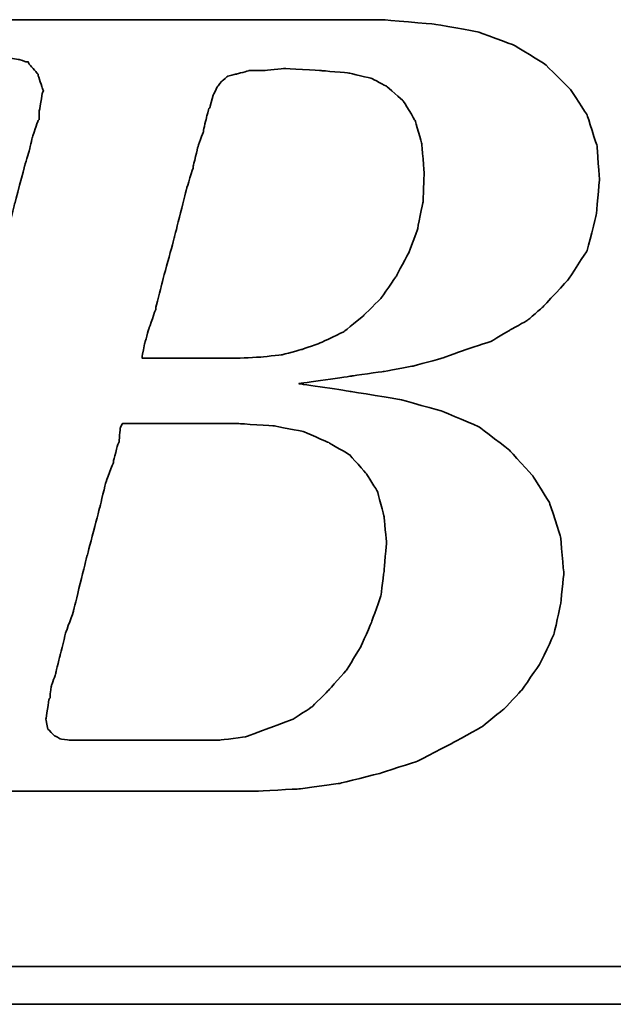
# Model space of a CAD drawing. Header units: millimetres. Extents: x 19 to 276, y -119 to -34.
# Tile 31 of 49: x 208.67 to 210.19, y -93.76 to -91.24. Entities that reach past the tile are written whole.
import ezdxf

# ---------------------------------------------------------------- set-up
doc = ezdxf.new("R2010")
doc.units = ezdxf.units.MM
doc.header["$LTSCALE"] = 0.15
doc.layers.add('DIM', color=4, linetype='CONTINUOUS')
doc.layers.add('layer 1', color=7, linetype='CONTINUOUS')

# ---------------------------------------------------------------- blocks, each defined once
blk = doc.blocks.new('TBI MOTION logo(完整正式版)')
at = {"layer": 'layer 1', "color": 22, "lineweight": 35}
for points, knots in [([(-64.65375, -6.86375), (-64.65375, -6.86375), (-64.84375, -7.29625), (-64.84375, -7.29625), (-64.84375, -7.29625), (-64.84375, -7.29625), (-64.86875, -7.34375), (-64.86875, -7.34375), (-64.86875, -7.34375), (-64.86875, -7.34375), (-64.86875, -7.36875), (-64.86875, -7.36875), (-64.86875, -7.36875), (-64.86875, -7.36875), (-65.15375, -7.65375), (-65.15375, -7.65375), (-65.15375, -7.65375), (-65.15375, -7.65375), (-65.17875, -7.65375), (-65.17875, -7.65375), (-65.17875, -7.65375), (-65.17875, -7.65375), (-65.20375, -7.67875), (-65.20375, -7.67875), (-65.20375, -7.67875), (-65.20375, -7.67875), (-65.58875, -7.87125), (-65.58875, -7.87125), (-65.58875, -7.87125), (-65.58875, -7.87125), (-65.63375, -7.87125), (-65.63375, -7.87125), (-65.63375, -7.87125), (-65.63375, -7.87125), (-65.65875, -7.89375), (-65.65875, -7.89375), (-65.65875, -7.89375), (-65.65875, -7.89375), (-66.09375, -7.94375), (-66.09375, -7.94375), (-66.09375, -7.94375), (-66.09375, -7.94375), (-66.11375, -7.94375), (-66.11375, -7.94375), (-66.11375, -7.94375), (-66.11375, -7.94375), (-66.16375, -7.94375), (-66.16375, -7.94375), (-66.16375, -7.94375), (-66.16375, -7.94375), (-66.30875, -7.94375), (-66.30875, -7.94375), (-66.30875, -7.94375), (-66.30875, -7.94375), (-66.69375, -7.94375), (-66.69375, -7.94375), (-66.69375, -7.94375), (-66.69375, -7.94375), (-67.07375, -7.94375), (-67.07375, -7.94375), (-67.07375, -7.94375), (-67.07375, -7.94375), (-67.12375, -7.94375), (-67.12375, -7.94375), (-67.12375, -7.94375), (-67.12375, -7.94375), (-67.12375, -7.96625), (-67.12375, -7.96625), (-67.12375, -7.96625), (-67.12375, -7.96625), (-67.14875, -7.99125), (-67.14875, -7.99125), (-67.14875, -7.99125), (-67.14875, -7.99125), (-67.24375, -8.34875), (-67.24375, -8.34875), (-67.24375, -8.34875), (-67.24375, -8.34875), (-67.31375, -8.68625), (-67.31375, -8.68625), (-67.31375, -8.68625), (-67.31375, -8.68625), (-67.26875, -8.68625), (-67.26875, -8.68625), (-67.26875, -8.68625), (-67.26875, -8.68625), (-67.07375, -8.68625), (-67.07375, -8.68625), (-67.07375, -8.68625), (-67.07375, -8.68625), (-66.54875, -8.68625), (-66.54875, -8.68625), (-66.54875, -8.68625), (-66.54875, -8.68625), (-65.82625, -8.68625), (-65.82625, -8.68625), (-65.82625, -8.68625), (-65.82625, -8.68625), (-65.01375, -8.68625), (-65.01375, -8.68625), (-65.01375, -8.68625), (-65.01375, -8.68625), (-64.05375, -8.68625), (-64.05375, -8.68625), (-64.05375, -8.68625), (-64.05375, -8.68625), (-62.08375, -8.68625), (-62.08375, -8.68625), (-62.08375, -8.68625), (-62.08375, -8.68625), (-60.06875, -8.68625), (-60.06875, -8.68625), (-60.06875, -8.68625), (-60.06875, -8.68625), (-59.10875, -8.68625), (-59.10875, -8.68625), (-59.10875, -8.68625), (-59.10875, -8.68625), (-58.29375, -8.68625), (-58.29375, -8.68625), (-58.29375, -8.68625), (-58.29375, -8.68625), (-57.57375, -8.68625), (-57.57375, -8.68625), (-57.57375, -8.68625), (-57.57375, -8.68625), (-57.04875, -8.68625), (-57.04875, -8.68625), (-57.04875, -8.68625), (-57.04875, -8.68625), (-56.85375, -8.68625), (-56.85375, -8.68625), (-56.85375, -8.68625), (-56.85375, -8.68625), (-56.70875, -8.68625), (-56.70875, -8.68625), (-56.70875, -8.68625), (-56.70875, -8.68625), (-56.61375, -8.68625), (-56.61375, -8.68625), (-56.61375, -8.68625), (-56.61375, -8.68625), (-56.56875, -8.68625), (-56.56875, -8.68625), (-56.56875, -8.68625), (-56.56875, -8.68625), (-55.65375, -8.63875), (-55.65375, -8.63875), (-55.65375, -8.63875), (-55.65375, -8.63875), (-54.76875, -8.51875), (-54.76875, -8.51875), (-54.76875, -8.51875), (-54.76875, -8.51875), (-53.90375, -8.30375), (-53.90375, -8.30375), (-53.90375, -8.30375), (-53.90375, -8.30375), (-53.08875, -8.03875), (-53.08875, -8.03875), (-53.08875, -8.03875), (-53.08875, -8.03875), (-52.34375, -7.65375), (-52.34375, -7.65375), (-52.34375, -7.65375), (-52.34375, -7.65375), (-51.69875, -7.29625), (-51.69875, -7.29625), (-51.69875, -7.29625), (-51.69875, -7.29625), (-51.21875, -6.91125), (-51.21875, -6.91125), (-51.21875, -6.91125), (-51.21875, -6.91125), (-50.83375, -6.50375), (-50.83375, -6.50375), (-50.83375, -6.50375), (-50.83375, -6.50375), (-50.44875, -5.94875), (-50.44875, -5.94875), (-50.44875, -5.94875), (-50.44875, -5.94875), (-50.13875, -5.30375), (-50.13875, -5.30375), (-50.13875, -5.30375), (-50.13875, -5.30375), (-49.99375, -4.65375), (-49.99375, -4.65375), (-49.99375, -4.65375), (-49.99375, -4.65375), (-49.92375, -3.98375), (-49.92375, -3.98375), (-49.92375, -3.98375), (-49.92375, -3.98375), (-49.99375, -3.19374), (-49.99375, -3.19374), (-49.99375, -3.19374), (-49.99375, -3.19374), (-50.23374, -2.44874), (-50.23374, -2.44874), (-50.23374, -2.44874), (-50.23374, -2.44874), (-50.59375, -1.87374), (-50.59375, -1.87374), (-50.59375, -1.87374), (-50.59375, -1.87374), (-51.09875, -1.31874), (-51.09875, -1.31874), (-51.09875, -1.31874), (-51.09875, -1.31874), (-51.74375, -0.81875), (-51.74375, -0.81875), (-51.74375, -0.81875), (-51.74375, -0.81875), (-52.53875, -0.48125), (-52.53875, -0.48125), (-52.53875, -0.48125), (-52.53875, -0.48125), (-53.47375, -0.21875), (-53.47375, -0.21875), (-53.47375, -0.21875), (-53.47375, -0.21875), (-54.52875, -0.04874), (-54.52875, -0.04874), (-54.52875, -0.04874), (-54.52875, -0.04874), (-55.65375, 0.12125), (-55.65375, 0.12125), (-55.65375, 0.12125), (-55.65375, 0.12125), (-54.50375, 0.28624), (-54.50375, 0.28624), (-54.50375, 0.28624), (-54.50375, 0.28624), (-53.83375, 0.38124), (-53.83375, 0.38124), (-53.83375, 0.38124), (-53.83375, 0.38124), (-53.18375, 0.50125), (-53.18375, 0.50125), (-53.18375, 0.50125), (-53.18375, 0.50125), (-52.55875, 0.66874), (-52.55875, 0.66874), (-52.55875, 0.66874), (-52.55875, 0.66874), (-52.03375, 0.86124), (-52.03375, 0.86124), (-52.03375, 0.86124), (-52.03375, 0.86124), (-51.50374, 1.03124), (-51.50374, 1.03124), (-51.50374, 1.03124), (-51.50374, 1.03124), (-51.09875, 1.27125), (-51.09875, 1.27125), (-51.09875, 1.27125), (-51.09875, 1.27125), (-50.71375, 1.48624), (-50.71375, 1.48624), (-50.71375, 1.48624), (-50.71375, 1.48624), (-50.37625, 1.77625), (-50.37625, 1.77625), (-50.37625, 1.77625), (-50.37625, 1.77625), (-49.82375, 2.37625), (-49.82375, 2.37625), (-49.82375, 2.37625), (-49.82375, 2.37625), (-49.41875, 2.99625), (-49.41875, 2.99625), (-49.41875, 2.99625), (-49.41875, 2.99625), (-49.22375, 3.76625), (-49.22375, 3.76625), (-49.22375, 3.76625), (-49.22375, 3.76625), (-49.15375, 4.50874), (-49.15375, 4.50874), (-49.15375, 4.50874), (-49.15375, 4.50874), (-49.20375, 5.25125), (-49.20375, 5.25125), (-49.20375, 5.25125), (-49.20375, 5.25125), (-49.41875, 5.92625), (-49.41875, 5.92625), (-49.41875, 5.92625), (-49.41875, 5.92625), (-49.77875, 6.47625), (-49.77875, 6.47625), (-49.77875, 6.47625), (-49.77875, 6.47625), (-50.33125, 7.02624), (-50.33125, 7.02624), (-50.33125, 7.02624), (-50.33125, 7.02624), (-51.00125, 7.43625), (-51.00125, 7.43625), (-51.00125, 7.43625), (-51.00125, 7.43625), (-51.79375, 7.72625), (-51.79375, 7.72625), (-51.79375, 7.72625), (-51.79375, 7.72625), (-52.72875, 7.89124), (-52.72875, 7.89124), (-52.72875, 7.89124), (-52.72875, 7.89124), (-53.83375, 7.98625), (-53.83375, 7.98625), (-53.83375, 7.98625), (-53.83375, 7.98625), (-53.92875, 7.98625), (-53.92875, 7.98625), (-53.92875, 7.98625), (-53.92875, 7.98625), (-54.26375, 7.98625), (-54.26375, 7.98625), (-54.26375, 7.98625), (-54.26375, 7.98625), (-54.74375, 7.98625), (-54.74375, 7.98625), (-54.74375, 7.98625), (-54.74375, 7.98625), (-55.36875, 7.98625), (-55.36875, 7.98625), (-55.36875, 7.98625), (-55.36875, 7.98625), (-56.13375, 7.98625), (-56.13375, 7.98625), (-56.13375, 7.98625), (-56.13375, 7.98625), (-56.94875, 7.98625), (-56.94875, 7.98625), (-56.94875, 7.98625), (-56.94875, 7.98625), (-58.77625, 7.98625), (-58.77625, 7.98625), (-58.77625, 7.98625), (-58.77625, 7.98625), (-60.59875, 7.98625), (-60.59875, 7.98625), (-60.59875, 7.98625), (-60.59875, 7.98625), (-61.41375, 7.98625), (-61.41375, 7.98625), (-61.41375, 7.98625), (-61.41375, 7.98625), (-62.17875, 7.98625), (-62.17875, 7.98625), (-62.17875, 7.98625), (-62.17875, 7.98625), (-62.80375, 7.98625), (-62.80375, 7.98625), (-62.80375, 7.98625), (-62.80375, 7.98625), (-63.30625, 7.98625), (-63.30625, 7.98625), (-63.30625, 7.98625), (-63.30625, 7.98625), (-63.57375, 7.98625), (-63.57375, 7.98625), (-63.57375, 7.98625), (-63.57375, 7.98625), (-63.57375, 7.96375), (-63.57375, 7.96375), (-63.57375, 7.96375), (-63.57375, 7.96375), (-63.59875, 7.94125), (-63.59875, 7.94125), (-63.59875, 7.94125), (-63.59875, 7.94125), (-63.69375, 7.55625), (-63.69375, 7.55625), (-63.69375, 7.55625), (-63.69375, 7.55625), (-63.76375, 7.24624), (-63.76375, 7.24624), (-63.76375, 7.24624), (-63.76375, 7.24624), (-63.23875, 7.24624), (-63.23875, 7.24624), (-63.23875, 7.24624), (-63.23875, 7.24624), (-62.75875, 7.24624), (-62.75875, 7.24624), (-62.75875, 7.24624), (-62.75875, 7.24624), (-62.61125, 7.24624), (-62.61125, 7.24624), (-62.61125, 7.24624), (-62.61125, 7.24624), (-62.56625, 7.24624), (-62.56625, 7.24624), (-62.56625, 7.24624), (-62.56625, 7.24624), (-62.22875, 7.24624), (-62.22875, 7.24624), (-62.22875, 7.24624), (-62.22875, 7.24624), (-62.20375, 7.24624), (-62.20375, 7.24624), (-62.20375, 7.24624), (-62.20375, 7.24624), (-62.17875, 7.21875), (-62.17875, 7.21875), (-62.17875, 7.21875), (-62.17875, 7.21875), (-61.96375, 7.17125), (-61.96375, 7.17125), (-61.96375, 7.17125), (-61.96375, 7.17125), (-61.72375, 7.12624), (-61.72375, 7.12624), (-61.72375, 7.12624), (-61.72375, 7.12624), (-61.70375, 7.12624), (-61.70375, 7.12624), (-61.70375, 7.12624), (-61.70375, 7.12624), (-61.55875, 7.07624), (-61.55875, 7.07624), (-61.55875, 7.07624), (-61.55875, 7.07624), (-61.50875, 7.07624), (-61.50875, 7.07624), (-61.50875, 7.07624), (-61.50875, 7.07624), (-61.48375, 7.02624), (-61.48375, 7.02624), (-61.48375, 7.02624), (-61.48375, 7.02624), (-61.31875, 6.83375), (-61.31875, 6.83375), (-61.31875, 6.83375), (-61.31875, 6.83375), (-61.29375, 6.81125), (-61.29375, 6.81125), (-61.29375, 6.81125), (-61.29375, 6.81125), (-61.29375, 6.78625), (-61.29375, 6.78625), (-61.29375, 6.78625), (-61.29375, 6.78625), (-61.19875, 6.50124), (-61.19875, 6.50124), (-61.19875, 6.50124), (-61.19875, 6.50124), (-61.17375, 6.45124), (-61.17375, 6.45124), (-61.17375, 6.45124), (-61.17375, 6.45124), (-61.19875, 6.40625), (-61.19875, 6.40625), (-61.19875, 6.40625), (-61.19875, 6.40625), (-61.26875, 5.99624), (-61.26875, 5.99624), (-61.26875, 5.99624), (-61.26875, 5.99624), (-61.26875, 5.85125), (-61.26875, 5.85125), (-61.26875, 5.85125), (-61.26875, 5.85125), (-61.26875, 5.82625), (-61.26875, 5.82625), (-61.26875, 5.82625), (-61.26875, 5.82625), (-61.29375, 5.80625), (-61.29375, 5.80625), (-61.29375, 5.80625), (-61.29375, 5.80625), (-61.34125, 5.66125), (-61.34125, 5.66125), (-61.34125, 5.66125), (-61.34125, 5.66125), (-61.41375, 5.44625), (-61.41375, 5.44625), (-61.41375, 5.44625), (-61.41375, 5.44625), (-61.48375, 5.15625), (-61.48375, 5.15625), (-61.48375, 5.15625), (-61.48375, 5.15625), (-61.58375, 4.82124), (-61.58375, 4.82124), (-61.58375, 4.82124), (-61.58375, 4.82124), (-61.79875, 4.00375), (-61.79875, 4.00375), (-61.79875, 4.00375), (-61.79875, 4.00375), (-62.05875, 2.99625), (-62.05875, 2.99625), (-62.05875, 2.99625), (-62.05875, 2.99625), (-62.34875, 1.91625), (-62.34875, 1.91625), (-62.34875, 1.91625), (-62.34875, 1.91625), (-62.97375, -0.41124), (-62.97375, -0.41124), (-62.97375, -0.41124), (-62.97375, -0.41124), (-63.59875, -2.75875), (-63.59875, -2.75875), (-63.59875, -2.75875), (-63.59875, -2.75875), (-63.88375, -3.86374), (-63.88375, -3.86374), (-63.88375, -3.86374), (-63.88375, -3.86374), (-64.14875, -4.82374), (-64.14875, -4.82374), (-64.14875, -4.82374), (-64.14875, -4.82374), (-64.36375, -5.64125), (-64.36375, -5.64125), (-64.36375, -5.64125), (-64.36375, -5.64125), (-64.43625, -5.97625), (-64.43625, -5.97625), (-64.43625, -5.97625), (-64.43625, -5.97625), (-64.50875, -6.28625), (-64.50875, -6.28625), (-64.50875, -6.28625), (-64.50875, -6.28625), (-64.50875, -6.30875), (-64.50875, -6.30875), (-64.50875, -6.30875), (-64.50875, -6.30875), (-64.57875, -6.50375), (-64.57875, -6.50375), (-64.57875, -6.50375), (-64.57875, -6.50375), (-64.62875, -6.69625), (-64.62875, -6.69625), (-64.62875, -6.69625), (-64.62875, -6.69625), (-64.62875, -6.76875), (-64.62875, -6.76875), (-64.62875, -6.76875), (-64.62875, -6.76875), (-64.62875, -6.81375), (-64.62875, -6.81375), (-64.62875, -6.81375), (-64.62875, -6.81375), (-64.62875, -6.83875), (-64.62875, -6.83875), (-64.62875, -6.83875), (-64.62875, -6.83875), (-64.65375, -6.86375), (-64.65375, -6.86375)], [0, 0, 0, 0, 0.00719424, 0.00719424, 0.00719424, 0.00719425, 0.01438849, 0.01438849, 0.01438849, 0.0143885, 0.02158273, 0.02158273, 0.02158273, 0.02158274, 0.02877698, 0.02877698, 0.02877698, 0.02877699, 0.03597122, 0.03597122, 0.03597122, 0.03597123, 0.04316547, 0.04316547, 0.04316547, 0.04316548, 0.05035971, 0.05035971, 0.05035971, 0.05035972, 0.05755396, 0.05755396, 0.05755396, 0.05755397, 0.0647482, 0.0647482, 0.0647482, 0.06474821, 0.07194245, 0.07194245, 0.07194245, 0.07194246, 0.07913669, 0.07913669, 0.07913669, 0.0791367, 0.08633094, 0.08633094, 0.08633094, 0.08633095, 0.09352518, 0.09352518, 0.09352518, 0.09352519, 0.10071942, 0.10071942, 0.10071942, 0.10071943, 0.10791367, 0.10791367, 0.10791367, 0.10791368, 0.11510791, 0.11510791, 0.11510791, 0.11510792, 0.12230216, 0.12230216, 0.12230216, 0.12230217, 0.1294964, 0.1294964, 0.1294964, 0.12949641, 0.13669065, 0.13669065, 0.13669065, 0.13669066, 0.14388489, 0.14388489, 0.14388489, 0.1438849, 0.15107914, 0.15107914, 0.15107914, 0.15107915, 0.15827338, 0.15827338, 0.15827338, 0.15827339, 0.16546763, 0.16546763, 0.16546763, 0.16546764, 0.17266187, 0.17266187, 0.17266187, 0.17266188, 0.17985612, 0.17985612, 0.17985612, 0.17985613, 0.18705036, 0.18705036, 0.18705036, 0.18705037, 0.1942446, 0.1942446, 0.1942446, 0.19424461, 0.20143885, 0.20143885, 0.20143885, 0.20143886, 0.20863309, 0.20863309, 0.20863309, 0.2086331, 0.21582734, 0.21582734, 0.21582734, 0.21582735, 0.22302158, 0.22302158, 0.22302158, 0.22302159, 0.23021583, 0.23021583, 0.23021583, 0.23021584, 0.23741007, 0.23741007, 0.23741007, 0.23741008, 0.24460432, 0.24460432, 0.24460432, 0.24460433, 0.25179856, 0.25179856, 0.25179856, 0.25179857, 0.25899281, 0.25899281, 0.25899281, 0.25899282, 0.26618705, 0.26618705, 0.26618705, 0.26618706, 0.27338129, 0.27338129, 0.27338129, 0.2733813, 0.28057554, 0.28057554, 0.28057554, 0.28057555, 0.28776978, 0.28776978, 0.28776978, 0.28776979, 0.29496403, 0.29496403, 0.29496403, 0.29496404, 0.30215827, 0.30215827, 0.30215827, 0.30215828, 0.30935252, 0.30935252, 0.30935252, 0.30935253, 0.31654676, 0.31654676, 0.31654676, 0.31654677, 0.32374101, 0.32374101, 0.32374101, 0.32374102, 0.33093525, 0.33093525, 0.33093525, 0.33093526, 0.3381295, 0.3381295, 0.3381295, 0.33812951, 0.34532374, 0.34532374, 0.34532374, 0.34532375, 0.35251799, 0.35251799, 0.35251799, 0.352518, 0.35971223, 0.35971223, 0.35971223, 0.35971224, 0.36690647, 0.36690647, 0.36690647, 0.36690648, 0.37410072, 0.37410072, 0.37410072, 0.37410073, 0.38129496, 0.38129496, 0.38129496, 0.38129497, 0.38848921, 0.38848921, 0.38848921, 0.38848922, 0.39568345, 0.39568345, 0.39568345, 0.39568346, 0.4028777, 0.4028777, 0.4028777, 0.40287771, 0.41007194, 0.41007194, 0.41007194, 0.41007195, 0.41726619, 0.41726619, 0.41726619, 0.4172662, 0.42446043, 0.42446043, 0.42446043, 0.42446044, 0.43165468, 0.43165468, 0.43165468, 0.43165469, 0.43884892, 0.43884892, 0.43884892, 0.43884893, 0.44604317, 0.44604317, 0.44604317, 0.44604318, 0.45323741, 0.45323741, 0.45323741, 0.45323742, 0.46043165, 0.46043165, 0.46043165, 0.46043166, 0.4676259, 0.4676259, 0.4676259, 0.46762591, 0.47482014, 0.47482014, 0.47482014, 0.47482015, 0.48201439, 0.48201439, 0.48201439, 0.4820144, 0.48920863, 0.48920863, 0.48920863, 0.48920864, 0.49640288, 0.49640288, 0.49640288, 0.49640289, 0.50359712, 0.50359712, 0.50359712, 0.50359713, 0.51079137, 0.51079137, 0.51079137, 0.51079138, 0.51798561, 0.51798561, 0.51798561, 0.51798562, 0.52517986, 0.52517986, 0.52517986, 0.52517987, 0.5323741, 0.5323741, 0.5323741, 0.53237411, 0.53956835, 0.53956835, 0.53956835, 0.53956836, 0.54676259, 0.54676259, 0.54676259, 0.5467626, 0.55395683, 0.55395683, 0.55395683, 0.55395684, 0.56115108, 0.56115108, 0.56115108, 0.56115109, 0.56834532, 0.56834532, 0.56834532, 0.56834533, 0.57553957, 0.57553957, 0.57553957, 0.57553958, 0.58273381, 0.58273381, 0.58273381, 0.58273382, 0.58992806, 0.58992806, 0.58992806, 0.58992807, 0.5971223, 0.5971223, 0.5971223, 0.59712231, 0.60431655, 0.60431655, 0.60431655, 0.60431656, 0.61151079, 0.61151079, 0.61151079, 0.6115108, 0.61870504, 0.61870504, 0.61870504, 0.61870505, 0.62589928, 0.62589928, 0.62589928, 0.62589929, 0.63309353, 0.63309353, 0.63309353, 0.63309354, 0.64028777, 0.64028777, 0.64028777, 0.64028778, 0.64748201, 0.64748201, 0.64748201, 0.64748202, 0.65467626, 0.65467626, 0.65467626, 0.65467627, 0.6618705, 0.6618705, 0.6618705, 0.66187051, 0.66906475, 0.66906475, 0.66906475, 0.66906476, 0.67625899, 0.67625899, 0.67625899, 0.676259, 0.68345324, 0.68345324, 0.68345324, 0.68345325, 0.69064748, 0.69064748, 0.69064748, 0.69064749, 0.69784173, 0.69784173, 0.69784173, 0.69784174, 0.70503597, 0.70503597, 0.70503597, 0.70503598, 0.71223022, 0.71223022, 0.71223022, 0.71223023, 0.71942446, 0.71942446, 0.71942446, 0.71942447, 0.72661871, 0.72661871, 0.72661871, 0.72661872, 0.73381295, 0.73381295, 0.73381295, 0.73381296, 0.74100719, 0.74100719, 0.74100719, 0.7410072, 0.74820144, 0.74820144, 0.74820144, 0.74820145, 0.75539568, 0.75539568, 0.75539568, 0.75539569, 0.76258993, 0.76258993, 0.76258993, 0.76258994, 0.76978417, 0.76978417, 0.76978417, 0.76978418, 0.77697842, 0.77697842, 0.77697842, 0.77697843, 0.78417266, 0.78417266, 0.78417266, 0.78417267, 0.79136691, 0.79136691, 0.79136691, 0.79136692, 0.79856115, 0.79856115, 0.79856115, 0.79856116, 0.8057554, 0.8057554, 0.8057554, 0.80575541, 0.81294964, 0.81294964, 0.81294964, 0.81294965, 0.82014388, 0.82014388, 0.82014388, 0.82014389, 0.82733813, 0.82733813, 0.82733813, 0.82733814, 0.83453237, 0.83453237, 0.83453237, 0.83453238, 0.84172662, 0.84172662, 0.84172662, 0.84172663, 0.84892086, 0.84892086, 0.84892086, 0.84892087, 0.85611511, 0.85611511, 0.85611511, 0.85611512, 0.86330935, 0.86330935, 0.86330935, 0.86330936, 0.8705036, 0.8705036, 0.8705036, 0.87050361, 0.87769784, 0.87769784, 0.87769784, 0.87769785, 0.88489209, 0.88489209, 0.88489209, 0.8848921, 0.89208633, 0.89208633, 0.89208633, 0.89208634, 0.89928058, 0.89928058, 0.89928058, 0.89928059, 0.90647482, 0.90647482, 0.90647482, 0.90647483, 0.91366906, 0.91366906, 0.91366906, 0.91366907, 0.92086331, 0.92086331, 0.92086331, 0.92086332, 0.92805755, 0.92805755, 0.92805755, 0.92805756, 0.9352518, 0.9352518, 0.9352518, 0.93525181, 0.94244604, 0.94244604, 0.94244604, 0.94244605, 0.94964029, 0.94964029, 0.94964029, 0.9496403, 0.95683453, 0.95683453, 0.95683453, 0.95683454, 0.96402878, 0.96402878, 0.96402878, 0.96402879, 0.97122302, 0.97122302, 0.97122302, 0.97122303, 0.97841727, 0.97841727, 0.97841727, 0.97841728, 0.98561151, 0.98561151, 0.98561151, 0.98561152, 0.99280576, 0.99280576, 0.99280576, 0.99280577, 1, 1, 1, 1]), ([(-57.50375, 6.35625), (-57.50375, 6.35625), (-57.57375, 6.11625), (-57.57375, 6.11625), (-57.57375, 6.11625), (-57.57375, 6.11625), (-57.57375, 6.09125), (-57.57375, 6.09125), (-57.57375, 6.09125), (-57.57375, 6.09125), (-57.59875, 6.06625), (-57.59875, 6.06625), (-57.59875, 6.06625), (-57.59875, 6.06625), (-57.64875, 5.87625), (-57.64875, 5.87625), (-57.64875, 5.87625), (-57.64875, 5.87625), (-57.71875, 5.58875), (-57.71875, 5.58875), (-57.71875, 5.58875), (-57.71875, 5.58875), (-57.71875, 5.56625), (-57.71875, 5.56625), (-57.71875, 5.56625), (-57.71875, 5.56625), (-57.83875, 5.23125), (-57.83875, 5.23125), (-57.83875, 5.23125), (-57.83875, 5.23125), (-57.93625, 4.82124), (-57.93625, 4.82124), (-57.93625, 4.82124), (-57.93625, 4.82124), (-57.93625, 4.79624), (-57.93625, 4.79624), (-57.93625, 4.79624), (-57.93625, 4.79624), (-58.07875, 4.34125), (-58.07875, 4.34125), (-58.07875, 4.34125), (-58.07875, 4.34125), (-58.34375, 3.28625), (-58.34375, 3.28625), (-58.34375, 3.28625), (-58.34375, 3.28625), (-58.62875, 2.23124), (-58.62875, 2.23124), (-58.62875, 2.23124), (-58.62875, 2.23124), (-58.74875, 1.75125), (-58.74875, 1.75125), (-58.74875, 1.75125), (-58.74875, 1.75125), (-58.74875, 1.72625), (-58.74875, 1.72625), (-58.74875, 1.72625), (-58.74875, 1.72625), (-58.89375, 1.31625), (-58.89375, 1.31625), (-58.89375, 1.31625), (-58.89375, 1.31625), (-58.98875, 0.98124), (-58.98875, 0.98124), (-58.98875, 0.98124), (-58.98875, 0.98124), (-59.03875, 0.71625), (-59.03875, 0.71625), (-59.03875, 0.71625), (-59.03875, 0.71625), (-59.03875, 0.66874), (-59.03875, 0.66874), (-59.03875, 0.66874), (-59.03875, 0.66874), (-58.91875, 0.66874), (-58.91875, 0.66874), (-58.91875, 0.66874), (-58.91875, 0.66874), (-58.53375, 0.66874), (-58.53375, 0.66874), (-58.53375, 0.66874), (-58.53375, 0.66874), (-58.10375, 0.66874), (-58.10375, 0.66874), (-58.10375, 0.66874), (-58.10375, 0.66874), (-57.66875, 0.66874), (-57.66875, 0.66874), (-57.66875, 0.66874), (-57.66875, 0.66874), (-57.33375, 0.66874), (-57.33375, 0.66874), (-57.33375, 0.66874), (-57.33375, 0.66874), (-57.09375, 0.66874), (-57.09375, 0.66874), (-57.09375, 0.66874), (-57.09375, 0.66874), (-56.99875, 0.66874), (-56.99875, 0.66874), (-56.99875, 0.66874), (-56.99875, 0.66874), (-56.49375, 0.69374), (-56.49375, 0.69374), (-56.49375, 0.69374), (-56.49375, 0.69374), (-56.01375, 0.74374), (-56.01375, 0.74374), (-56.01375, 0.74374), (-56.01375, 0.74374), (-55.58375, 0.86124), (-55.58375, 0.86124), (-55.58375, 0.86124), (-55.58375, 0.86124), (-55.17375, 1.00624), (-55.17375, 1.00624), (-55.17375, 1.00624), (-55.17375, 1.00624), (-54.67375, 1.24625), (-54.67375, 1.24625), (-54.67375, 1.24625), (-54.67375, 1.24625), (-54.26375, 1.58124), (-54.26375, 1.58124), (-54.26375, 1.58124), (-54.26375, 1.58124), (-53.87875, 1.96374), (-53.87875, 1.96374), (-53.87875, 1.96374), (-53.87875, 1.96374), (-53.54375, 2.44625), (-53.54375, 2.44625), (-53.54375, 2.44625), (-53.54375, 2.44625), (-53.27875, 2.95125), (-53.27875, 2.95125), (-53.27875, 2.95125), (-53.27875, 2.95125), (-53.08875, 3.45124), (-53.08875, 3.45124), (-53.08875, 3.45124), (-53.08875, 3.45124), (-52.96875, 4.05124), (-52.96875, 4.05124), (-52.96875, 4.05124), (-52.96875, 4.05124), (-52.94375, 4.65125), (-52.94375, 4.65125), (-52.94375, 4.65125), (-52.94375, 4.65125), (-52.99375, 5.30125), (-52.99375, 5.30125), (-52.99375, 5.30125), (-52.99375, 5.30125), (-53.13875, 5.80625), (-53.13875, 5.80625), (-53.13875, 5.80625), (-53.13875, 5.80625), (-53.39875, 6.23625), (-53.39875, 6.23625), (-53.39875, 6.23625), (-53.39875, 6.23625), (-53.75875, 6.54875), (-53.75875, 6.54875), (-53.75875, 6.54875), (-53.75875, 6.54875), (-54.07375, 6.71625), (-54.07375, 6.71625), (-54.07375, 6.71625), (-54.07375, 6.71625), (-54.57375, 6.83375), (-54.57375, 6.83375), (-54.57375, 6.83375), (-54.57375, 6.83375), (-55.17375, 6.88625), (-55.17375, 6.88625), (-55.17375, 6.88625), (-55.17375, 6.88625), (-55.96875, 6.93125), (-55.96875, 6.93125), (-55.96875, 6.93125), (-55.96875, 6.93125), (-56.39875, 6.88625), (-56.39875, 6.88625), (-56.39875, 6.88625), (-56.39875, 6.88625), (-56.42125, 6.88625), (-56.42125, 6.88625), (-56.42125, 6.88625), (-56.42125, 6.88625), (-56.73375, 6.88625), (-56.73375, 6.88625), (-56.73375, 6.88625), (-56.73375, 6.88625), (-56.99875, 6.81125), (-56.99875, 6.81125), (-56.99875, 6.81125), (-56.99875, 6.81125), (-57.02375, 6.81125), (-57.02375, 6.81125), (-57.02375, 6.81125), (-57.02375, 6.81125), (-57.18875, 6.76625), (-57.18875, 6.76625), (-57.18875, 6.76625), (-57.18875, 6.76625), (-57.30875, 6.66625), (-57.30875, 6.66625), (-57.30875, 6.66625), (-57.30875, 6.66625), (-57.40875, 6.54875), (-57.40875, 6.54875), (-57.40875, 6.54875), (-57.40875, 6.54875), (-57.50375, 6.35625), (-57.50375, 6.35625)], [0, 0, 0, 0, 0.01851852, 0.01851852, 0.01851852, 0.01851853, 0.03703704, 0.03703704, 0.03703704, 0.03703705, 0.05555556, 0.05555556, 0.05555556, 0.05555557, 0.07407407, 0.07407407, 0.07407407, 0.07407408, 0.09259259, 0.09259259, 0.09259259, 0.0925926, 0.11111111, 0.11111111, 0.11111111, 0.11111112, 0.12962963, 0.12962963, 0.12962963, 0.12962964, 0.14814815, 0.14814815, 0.14814815, 0.14814816, 0.16666667, 0.16666667, 0.16666667, 0.16666668, 0.18518519, 0.18518519, 0.18518519, 0.1851852, 0.2037037, 0.2037037, 0.2037037, 0.20370371, 0.22222222, 0.22222222, 0.22222222, 0.22222223, 0.24074074, 0.24074074, 0.24074074, 0.24074075, 0.25925926, 0.25925926, 0.25925926, 0.25925927, 0.27777778, 0.27777778, 0.27777778, 0.27777779, 0.2962963, 0.2962963, 0.2962963, 0.29629631, 0.31481481, 0.31481481, 0.31481481, 0.31481482, 0.33333333, 0.33333333, 0.33333333, 0.33333334, 0.35185185, 0.35185185, 0.35185185, 0.35185186, 0.37037037, 0.37037037, 0.37037037, 0.37037038, 0.38888889, 0.38888889, 0.38888889, 0.3888889, 0.40740741, 0.40740741, 0.40740741, 0.40740742, 0.42592593, 0.42592593, 0.42592593, 0.42592594, 0.44444444, 0.44444444, 0.44444444, 0.44444445, 0.46296296, 0.46296296, 0.46296296, 0.46296297, 0.48148148, 0.48148148, 0.48148148, 0.48148149, 0.5, 0.5, 0.5, 0.50000001, 0.51851852, 0.51851852, 0.51851852, 0.51851853, 0.53703704, 0.53703704, 0.53703704, 0.53703705, 0.55555556, 0.55555556, 0.55555556, 0.55555557, 0.57407407, 0.57407407, 0.57407407, 0.57407408, 0.59259259, 0.59259259, 0.59259259, 0.5925926, 0.61111111, 0.61111111, 0.61111111, 0.61111112, 0.62962963, 0.62962963, 0.62962963, 0.62962964, 0.64814815, 0.64814815, 0.64814815, 0.64814816, 0.66666667, 0.66666667, 0.66666667, 0.66666668, 0.68518519, 0.68518519, 0.68518519, 0.6851852, 0.7037037, 0.7037037, 0.7037037, 0.70370371, 0.72222222, 0.72222222, 0.72222222, 0.72222223, 0.74074074, 0.74074074, 0.74074074, 0.74074075, 0.75925926, 0.75925926, 0.75925926, 0.75925927, 0.77777778, 0.77777778, 0.77777778, 0.77777779, 0.7962963, 0.7962963, 0.7962963, 0.79629631, 0.81481481, 0.81481481, 0.81481481, 0.81481482, 0.83333333, 0.83333333, 0.83333333, 0.83333334, 0.85185185, 0.85185185, 0.85185185, 0.85185186, 0.87037037, 0.87037037, 0.87037037, 0.87037038, 0.88888889, 0.88888889, 0.88888889, 0.8888889, 0.90740741, 0.90740741, 0.90740741, 0.90740742, 0.92592593, 0.92592593, 0.92592593, 0.92592594, 0.94444444, 0.94444444, 0.94444444, 0.94444445, 0.96296296, 0.96296296, 0.96296296, 0.96296297, 0.98148148, 0.98148148, 0.98148148, 0.98148149, 1, 1, 1, 1]), ([(-61.03125, -6.57375), (-61.03125, -6.57375), (-61.03125, -6.67125), (-61.03125, -6.67125), (-61.03125, -6.67125), (-61.03125, -6.67125), (-61.05375, -6.69625), (-61.05375, -6.69625), (-61.05375, -6.69625), (-61.05375, -6.69625), (-61.12375, -7.12875), (-61.12375, -7.12875), (-61.12375, -7.12875), (-61.12375, -7.12875), (-61.07875, -7.34375), (-61.07875, -7.34375), (-61.07875, -7.34375), (-61.07875, -7.34375), (-60.93375, -7.48875), (-60.93375, -7.48875), (-60.93375, -7.48875), (-60.93375, -7.48875), (-60.81375, -7.55625), (-60.81375, -7.55625), (-60.81375, -7.55625), (-60.81375, -7.55625), (-60.62375, -7.58375), (-60.62375, -7.58375), (-60.62375, -7.58375), (-60.62375, -7.58375), (-60.30875, -7.58375), (-60.30875, -7.58375), (-60.30875, -7.58375), (-60.30875, -7.58375), (-59.97375, -7.58375), (-59.97375, -7.58375), (-59.97375, -7.58375), (-59.97375, -7.58375), (-59.87875, -7.58375), (-59.87875, -7.58375), (-59.87875, -7.58375), (-59.87875, -7.58375), (-59.63625, -7.58375), (-59.63625, -7.58375), (-59.63625, -7.58375), (-59.63625, -7.58375), (-58.96875, -7.58375), (-58.96875, -7.58375), (-58.96875, -7.58375), (-58.96875, -7.58375), (-58.29375, -7.58375), (-58.29375, -7.58375), (-58.29375, -7.58375), (-58.29375, -7.58375), (-58.05375, -7.58375), (-58.05375, -7.58375), (-58.05375, -7.58375), (-58.05375, -7.58375), (-57.98375, -7.58375), (-57.98375, -7.58375), (-57.98375, -7.58375), (-57.98375, -7.58375), (-57.35875, -7.58375), (-57.35875, -7.58375), (-57.35875, -7.58375), (-57.35875, -7.58375), (-56.78375, -7.50875), (-56.78375, -7.50875), (-56.78375, -7.50875), (-56.78375, -7.50875), (-56.27875, -7.31875), (-56.27875, -7.31875), (-56.27875, -7.31875), (-56.27875, -7.31875), (-55.77375, -7.12875), (-55.77375, -7.12875), (-55.77375, -7.12875), (-55.77375, -7.12875), (-55.36875, -6.86375), (-55.36875, -6.86375), (-55.36875, -6.86375), (-55.36875, -6.86375), (-55.00875, -6.50375), (-55.00875, -6.50375), (-55.00875, -6.50375), (-55.00875, -6.50375), (-54.62375, -6.06875), (-54.62375, -6.06875), (-54.62375, -6.06875), (-54.62375, -6.06875), (-54.31375, -5.56875), (-54.31375, -5.56875), (-54.31375, -5.56875), (-54.31375, -5.56875), (-54.07375, -5.01625), (-54.07375, -5.01625), (-54.07375, -5.01625), (-54.07375, -5.01625), (-53.87875, -4.46374), (-53.87875, -4.46374), (-53.87875, -4.46374), (-53.87875, -4.46374), (-53.80875, -3.91375), (-53.80875, -3.91375), (-53.80875, -3.91375), (-53.80875, -3.91375), (-53.75875, -3.31375), (-53.75875, -3.31375), (-53.75875, -3.31375), (-53.75875, -3.31375), (-53.80875, -2.75875), (-53.80875, -2.75875), (-53.80875, -2.75875), (-53.80875, -2.75875), (-53.95375, -2.20875), (-53.95375, -2.20875), (-53.95375, -2.20875), (-53.95375, -2.20875), (-54.19375, -1.82625), (-54.19375, -1.82625), (-54.19375, -1.82625), (-54.19375, -1.82625), (-54.55375, -1.41875), (-54.55375, -1.41875), (-54.55375, -1.41875), (-54.55375, -1.41875), (-55.00875, -1.15125), (-55.00875, -1.15125), (-55.00875, -1.15125), (-55.00875, -1.15125), (-55.56125, -0.91375), (-55.56125, -0.91375), (-55.56125, -0.91375), (-55.56125, -0.91375), (-56.18125, -0.79375), (-56.18125, -0.79375), (-56.18125, -0.79375), (-56.18125, -0.79375), (-56.94875, -0.74374), (-56.94875, -0.74374), (-56.94875, -0.74374), (-56.94875, -0.74374), (-56.99875, -0.74374), (-56.99875, -0.74374), (-56.99875, -0.74374), (-56.99875, -0.74374), (-57.09375, -0.74374), (-57.09375, -0.74374), (-57.09375, -0.74374), (-57.09375, -0.74374), (-57.38375, -0.74374), (-57.38375, -0.74374), (-57.38375, -0.74374), (-57.38375, -0.74374), (-57.76875, -0.74374), (-57.76875, -0.74374), (-57.76875, -0.74374), (-57.76875, -0.74374), (-58.24625, -0.74374), (-58.24625, -0.74374), (-58.24625, -0.74374), (-58.24625, -0.74374), (-58.72875, -0.74374), (-58.72875, -0.74374), (-58.72875, -0.74374), (-58.72875, -0.74374), (-59.20875, -0.74374), (-59.20875, -0.74374), (-59.20875, -0.74374), (-59.20875, -0.74374), (-59.46875, -0.74374), (-59.46875, -0.74374), (-59.46875, -0.74374), (-59.46875, -0.74374), (-59.51625, -0.83875), (-59.51625, -0.83875), (-59.51625, -0.83875), (-59.51625, -0.83875), (-59.54375, -1.15125), (-59.54375, -1.15125), (-59.54375, -1.15125), (-59.54375, -1.15125), (-59.56375, -1.17874), (-59.56375, -1.17874), (-59.56375, -1.17874), (-59.56375, -1.17874), (-59.66375, -1.55875), (-59.66375, -1.55875), (-59.66375, -1.55875), (-59.66375, -1.55875), (-59.66375, -1.58375), (-59.66375, -1.58375), (-59.66375, -1.58375), (-59.66375, -1.58375), (-59.82875, -2.01874), (-59.82875, -2.01874), (-59.82875, -2.01874), (-59.82875, -2.01874), (-59.94875, -2.52125), (-59.94875, -2.52125), (-59.94875, -2.52125), (-59.94875, -2.52125), (-60.23875, -3.62375), (-60.23875, -3.62375), (-60.23875, -3.62375), (-60.23875, -3.62375), (-60.52375, -4.77624), (-60.52375, -4.77624), (-60.52375, -4.77624), (-60.52375, -4.77624), (-60.52375, -4.79874), (-60.52375, -4.79874), (-60.52375, -4.79874), (-60.52375, -4.79874), (-60.69125, -5.25375), (-60.69125, -5.25375), (-60.69125, -5.25375), (-60.69125, -5.25375), (-60.81375, -5.73625), (-60.81375, -5.73625), (-60.81375, -5.73625), (-60.81375, -5.73625), (-60.90875, -6.11875), (-60.90875, -6.11875), (-60.90875, -6.11875), (-60.90875, -6.11875), (-60.90875, -6.14375), (-60.90875, -6.14375), (-60.90875, -6.14375), (-60.90875, -6.14375), (-61.00375, -6.40875), (-61.00375, -6.40875), (-61.00375, -6.40875), (-61.00375, -6.40875), (-61.03125, -6.57375), (-61.03125, -6.57375)], [0, 0, 0, 0, 0.01694915, 0.01694915, 0.01694915, 0.01694916, 0.03389831, 0.03389831, 0.03389831, 0.03389832, 0.05084746, 0.05084746, 0.05084746, 0.05084747, 0.06779661, 0.06779661, 0.06779661, 0.06779662, 0.08474576, 0.08474576, 0.08474576, 0.08474577, 0.10169492, 0.10169492, 0.10169492, 0.10169493, 0.11864407, 0.11864407, 0.11864407, 0.11864408, 0.13559322, 0.13559322, 0.13559322, 0.13559323, 0.15254237, 0.15254237, 0.15254237, 0.15254238, 0.16949153, 0.16949153, 0.16949153, 0.16949154, 0.18644068, 0.18644068, 0.18644068, 0.18644069, 0.20338983, 0.20338983, 0.20338983, 0.20338984, 0.22033898, 0.22033898, 0.22033898, 0.22033899, 0.23728814, 0.23728814, 0.23728814, 0.23728815, 0.25423729, 0.25423729, 0.25423729, 0.2542373, 0.27118644, 0.27118644, 0.27118644, 0.27118645, 0.28813559, 0.28813559, 0.28813559, 0.2881356, 0.30508475, 0.30508475, 0.30508475, 0.30508476, 0.3220339, 0.3220339, 0.3220339, 0.32203391, 0.33898305, 0.33898305, 0.33898305, 0.33898306, 0.3559322, 0.3559322, 0.3559322, 0.35593221, 0.37288136, 0.37288136, 0.37288136, 0.37288137, 0.38983051, 0.38983051, 0.38983051, 0.38983052, 0.40677966, 0.40677966, 0.40677966, 0.40677967, 0.42372881, 0.42372881, 0.42372881, 0.42372882, 0.44067797, 0.44067797, 0.44067797, 0.44067798, 0.45762712, 0.45762712, 0.45762712, 0.45762713, 0.47457627, 0.47457627, 0.47457627, 0.47457628, 0.49152542, 0.49152542, 0.49152542, 0.49152543, 0.50847458, 0.50847458, 0.50847458, 0.50847459, 0.52542373, 0.52542373, 0.52542373, 0.52542374, 0.54237288, 0.54237288, 0.54237288, 0.54237289, 0.55932203, 0.55932203, 0.55932203, 0.55932204, 0.57627119, 0.57627119, 0.57627119, 0.5762712, 0.59322034, 0.59322034, 0.59322034, 0.59322035, 0.61016949, 0.61016949, 0.61016949, 0.6101695, 0.62711864, 0.62711864, 0.62711864, 0.62711865, 0.6440678, 0.6440678, 0.6440678, 0.64406781, 0.66101695, 0.66101695, 0.66101695, 0.66101696, 0.6779661, 0.6779661, 0.6779661, 0.67796611, 0.69491525, 0.69491525, 0.69491525, 0.69491526, 0.71186441, 0.71186441, 0.71186441, 0.71186442, 0.72881356, 0.72881356, 0.72881356, 0.72881357, 0.74576271, 0.74576271, 0.74576271, 0.74576272, 0.76271186, 0.76271186, 0.76271186, 0.76271187, 0.77966102, 0.77966102, 0.77966102, 0.77966103, 0.79661017, 0.79661017, 0.79661017, 0.79661018, 0.81355932, 0.81355932, 0.81355932, 0.81355933, 0.83050847, 0.83050847, 0.83050847, 0.83050848, 0.84745763, 0.84745763, 0.84745763, 0.84745764, 0.86440678, 0.86440678, 0.86440678, 0.86440679, 0.88135593, 0.88135593, 0.88135593, 0.88135594, 0.89830508, 0.89830508, 0.89830508, 0.89830509, 0.91525424, 0.91525424, 0.91525424, 0.91525425, 0.93220339, 0.93220339, 0.93220339, 0.9322034, 0.94915254, 0.94915254, 0.94915254, 0.94915255, 0.96610169, 0.96610169, 0.96610169, 0.9661017, 0.98305085, 0.98305085, 0.98305085, 0.98305086, 1, 1, 1, 1]), ([(75.90875, -9.47875), (75.90875, -9.47875), (75.90875, -12.28625), (75.90875, -12.28625), (75.90875, -12.28625), (75.90875, -12.28625), (75.90875, -12.47875), (75.90875, -12.47875), (75.90875, -12.47875), (75.90875, -12.47875), (75.71625, -12.47875), (75.71625, -12.47875), (75.71625, -12.47875), (75.71625, -12.47875), (-88.32875, -12.47875), (-88.32875, -12.47875), (-88.32875, -12.47875), (-88.32875, -12.47875), (-88.32875, -13.29375), (-88.32875, -13.29375), (-88.32875, -13.29375), (-88.32875, -13.29375), (82.89125, -13.29375), (82.89125, -13.29375), (82.89125, -13.29375), (82.89125, -13.29375), (75.90875, -9.47875), (75.90875, -9.47875)], [0, 0, 0, 0, 0.14285714, 0.14285714, 0.14285714, 0.14285715, 0.28571429, 0.28571429, 0.28571429, 0.2857143, 0.42857143, 0.42857143, 0.42857143, 0.42857144, 0.57142857, 0.57142857, 0.57142857, 0.57142858, 0.71428571, 0.71428571, 0.71428571, 0.71428572, 0.85714286, 0.85714286, 0.85714286, 0.85714287, 1, 1, 1, 1])]:
    blk.add_open_spline(points, degree=3, knots=knots, dxfattribs=at)

msp = doc.modelspace()

# ---------------------------------------------------------------- block references
at = {"layer": 'DIM', "color": 0, "xscale": 0.1185822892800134, "yscale": 0.1185822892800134, "zscale": 0.1185822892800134}
msp.add_blockref('TBI MOTION logo(完整正式版)', (215.9854, -92.1859), dxfattribs=at)

doc.saveas('drawing.dxf')
